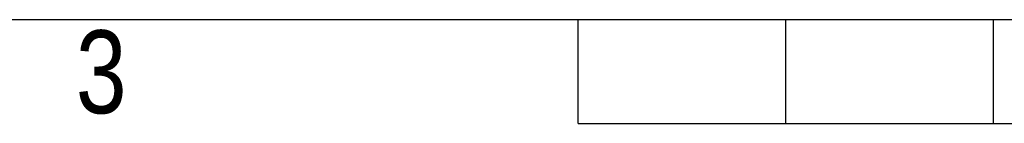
# Model space of a CAD drawing. Header units: millimetres. Extents: x 0 to 420, y 0 to 297.
# Tile 2 of 7: x 130 to 179, y 0 to 5. Entities that reach past the tile are written whole.
import ezdxf

# ---------------------------------------------------------------- set-up
doc = ezdxf.new("R2010")
doc.units = ezdxf.units.MM
doc.layers.add('CARTIGLIO', color=140, linetype='Continuous')
doc.styles.add('SLDTEXTSTYLE2', font='TXT', dxfattribs={"width": 0.821468})

msp = doc.modelspace()

# ---------------------------------------------------------------- linework, layer by layer
at = {"layer": 'CARTIGLIO', "linetype": 'Continuous'}
for p, q in [((5.1801, 5.171), (414.8274, 5.171)), ((158.2616, -0.0032), (158.2616, 5.171)), ((168.61, -0.0032), (168.61, 5.171)), ((178.9585, -0.0032), (178.9585, 5.171)), ((158.2616, -0.0032), (261.7459, -0.0032))]:
    msp.add_line(p, q, dxfattribs=at)

# ---------------------------------------------------------------- texts
at = {"layer": 'CARTIGLIO', "insert": (134.4919, 4.6371), "char_height": 4.1394, "attachment_point": 2, "style": 'SLDTEXTSTYLE2'}
msp.add_mtext('3', dxfattribs=at)

doc.saveas('drawing.dxf')
